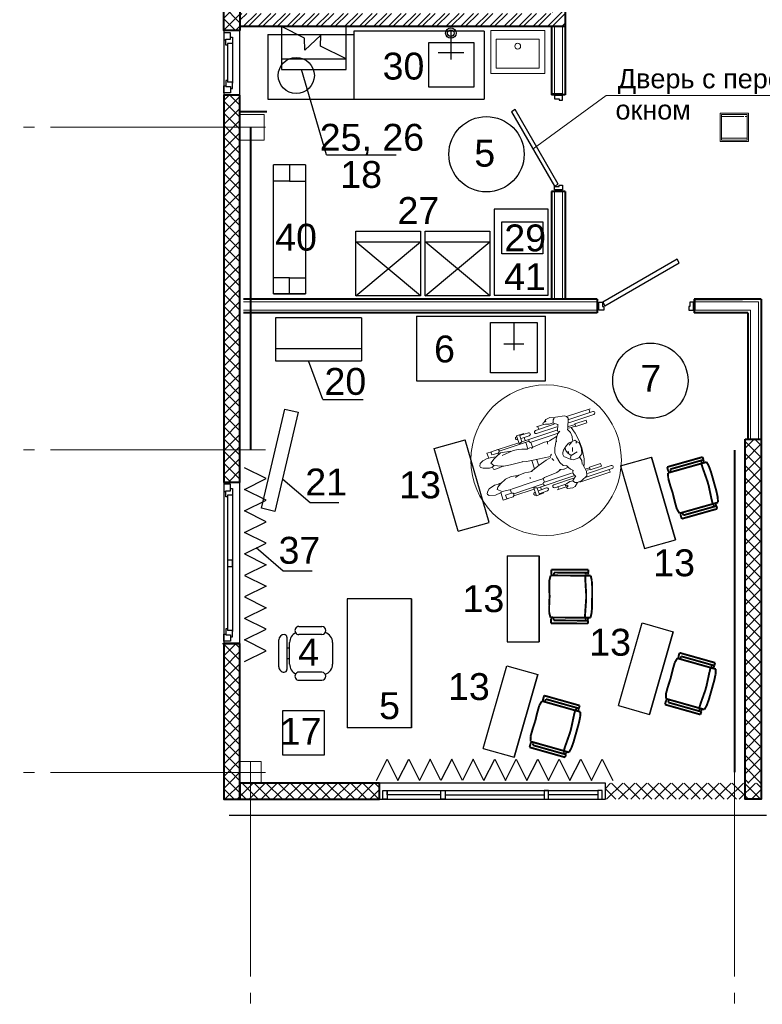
# Model space of a CAD drawing. Header units: millimetres. Extents: x -196128 to 208212, y -130136 to -51046.
# Tile 3 of 17: x -110725 to -103817, y -84119 to -74960. Entities that reach past the tile are written whole.
import ezdxf

# ---------------------------------------------------------------- set-up
doc = ezdxf.new("R2010")
doc.units = ezdxf.units.MM
for name, pattern in [('AUSGEZOGEN', [0]), ('DASHED', [0.75, 0.5, -0.25]), ('GOST2.303 5', [24, 20, -1.5, 1, -1.5])]:
    doc.linetypes.add(name, pattern=pattern)
for name, color, linetype, lineweight in [('00ОС-108-Баз-Оформление', 7, 'Continuous', 25), ('АР-Окна-Витражи', 120, 'Continuous', 13), ('АР-Стены', 7, 'Continuous', 50), ('Ванны моечные', 5, 'Continuous', 30), ('Ме', 7, 'Continuous', 30), ('МЕБЕЛЬ столы', 7, 'Continuous', 30), ('размерв', 7, 'Continuous', 13), ('Столики', 7, 'Continuous', 30), ('Электро', 1, 'Continuous', 30)]:
    doc.layers.add(name, color=color, linetype=linetype, lineweight=lineweight)
for name, color, linetype in [('1 Оси', 7, 'Continuous'), ('_Сантехприборы', 7, 'Continuous'), ('Annotation - Text', 7, 'Continuous'), ('Furniture & Equipment', 7, 'Continuous'), ('двери', 7, 'Continuous'), ('окна', 7, 'Continuous'), ('ТХ выноски размеры', 7, 'Continuous'), ('экспликация', 7, 'Continuous')]:
    doc.layers.add(name, color=color, linetype=linetype)
doc.styles.add('GENERATED_STYLE_1', font='arial.ttf')
doc.styles.get("Standard").update_dxf_attribs({"font": 'arial.ttf'})
doc.styles.add('Главн', font='arial.ttf')
doc.linetypes.add('GOST2.303 3', pattern='A,0.001,[1,GOST 2.303-68.shx,S=1,R=0,X=0,Y=0],-26', length=26.001)

# ---------------------------------------------------------------- blocks, each defined once
blk = doc.blocks.new('д 9')
at = {"layer": 'двери'}
for p, q in [((111183.7, 121059.6), (111183.7, 121159.6)), ((112093.7, 121059.6), (112093.7, 121159.6)), ((112093.7, 121059.6), (112093.7, 121159.6)), ((112093.7, 121059.6), (112093.7, 121159.6))]:
    blk.add_line(p, q, dxfattribs=at)
at = {"layer": 'двери', "ltscale": 100}
blk.add_lwpolyline([(112023.7, 121099), (111330.9, 121499), (111350.9, 121533.6), (112043.7, 121133.6)], close=True, dxfattribs=at)
for points in [[(111198.7, 121059.6), (111198.7, 121133.6), (111231.7, 121133.6), (111231.7, 121091.6), (111243.7, 121091.6), (111243.7, 121059.6), (111198.7, 121059.6)], [(112078.7, 121059.6), (112078.7, 121133.6), (112045.7, 121133.6), (112045.7, 121091.6), (112033.7, 121091.6), (112033.7, 121059.6), (112078.7, 121059.6)]]:
    blk.add_lwpolyline(points, dxfattribs=at)
blk = doc.blocks.new('ОК5_1000х1800_план')
at = {"layer": 'окна', "lineweight": 25, "ltscale": 100}
for p, q in [((0, 385.3), (0, 321.3)), ((20, 385.3), (20, 321.3)), ((80, 385.3), (20, 385.3)), ((60, 385.3), (60, 403.3)), ((60, 403.3), (120, 403.3)), ((80, 339.3), (80, 385.3)), ((120, 403.3), (120, 355.3)), ((480, 403.3), (480, 357.3)), ((540, 403.3), (480, 403.3)), ((520, 385.3), (580, 385.3)), ((520, 339.3), (520, 385.3)), ((540, 385.3), (540, 403.3)), ((580, 385.3), (580, 321.3)), ((600, 321.3), (600, 446.3)), ((600, 385.3), (600, 321.3)), ((20, 321.3), (86, 321.3)), ((136, 339.3), (80, 339.3)), ((86, 321.3), (86, 339.3)), ((136, 357.3), (136, 339.3)), ((464, 357.3), (464, 339.3)), ((464, 339.3), (520, 339.3)), ((514, 321.3), (514, 339.3)), ((580, 321.3), (514, 321.3))]:
    blk.add_line(p, q, dxfattribs=at)
at = {"layer": 'окна', "ltscale": 100}
for p, q in [((120, 403.3), (489.7, 403.3)), ((86, 321.3), (514, 321.3)), ((120, 357.3), (480, 357.3))]:
    blk.add_line(p, q, dxfattribs=at)
blk = doc.blocks.new('ок15')
at = {"layer": 'окна', "lineweight": 25, "ltscale": 100}
for p, q in [((-144222, -48169.4), (-144222, -48229.4)), ((-144204, -48169.4), (-144222, -48169.4)), ((-144204, -48109.4), (-144140, -48109.4)), ((-144204, -48189.4), (-144204, -48129.4)), ((-144204, -48129.4), (-144140, -48129.4)), ((-144140, -48129.4), (-144140, -48195.4)), ((-144222, -48229.4), (-144174, -48229.4)), ((-144158, -48189.4), (-144204, -48189.4)), ((-144176, -48245.4), (-144158, -48245.4)), ((-144158, -48245.4), (-144158, -48189.4)), ((-144140, -48195.4), (-144158, -48195.4)), ((-144222, -48894.3), (-144222, -48834.3)), ((-144222, -48834.3), (-144176, -48834.3)), ((-144176, -48894.3), (-144222, -48894.3)), ((-144222, -49549.4), (-144222, -49489.4)), ((-144222, -49489.4), (-144176, -49489.4)), ((-144158, -49529.4), (-144204, -49529.4)), ((-144204, -49529.4), (-144204, -49589.4)), ((-144176, -49473.4), (-144158, -49473.4)), ((-144158, -49473.4), (-144158, -49529.4)), ((-144140, -49523.4), (-144158, -49523.4)), ((-144140, -49589.4), (-144140, -49523.4)), ((-144129.5, -49609.4), (-144254.5, -49609.4)), ((-144204, -49549.4), (-144222, -49549.4)), ((-144204, -49589.4), (-144140, -49589.4))]:
    blk.add_line(p, q, dxfattribs=at)
at = {"layer": 'окна', "ltscale": 100}
for p, q in [((-144222, -48229.4), (-144222, -49499.1)), ((-144176, -48229.4), (-144176, -49489.4)), ((-144140, -48195.4), (-144140, -49523.4))]:
    blk.add_line(p, q, dxfattribs=at)
blk = doc.blocks.new('ок21')
at = {"ltscale": 100}
blk.add_line((-161077.7, -59169), (-160157.5, -59169), dxfattribs=at)
for points in [[(-161657.6, -59129), (-161617.6, -59129), (-161617.6, -59209), (-161657.6, -59209), (-161657.6, -59129)], [(-161117.7, -59169), (-161617.6, -59169), (-161617.6, -59129), (-159657.6, -59129), (-159657.6, -59169), (-160117.5, -59169)], [(-161117.7, -59129), (-161077.7, -59129), (-161077.7, -59209), (-161117.7, -59209), (-161117.7, -59129)], [(-160117.5, -59129), (-160157.5, -59129), (-160157.5, -59209), (-160117.5, -59209), (-160117.5, -59129)], [(-159617.6, -59129), (-159657.6, -59129), (-159657.6, -59209), (-159617.6, -59209), (-159617.6, -59129)]]:
    blk.add_lwpolyline(points, dxfattribs=at)
blk = doc.blocks.new('A$C2FF35B7C')
at = {"layer": 'Furniture & Equipment', "color": 7, "linetype": 'Continuous', "const_width": 0.18}
for points in [[(0.09, 3.886), (0.499, 3.888)], [(0.109, 0.452), (0.09, 3.886)], [(0.5, 3.652), (0.364, 3.652)], [(0.364, 3.652), (0.381, 0.453)], [(0.499, 3.888), (0.579, 3.87)], [(0.58, 3.676), (0.5, 3.652)], [(0.579, 3.87), (0.629, 3.81)], [(0.63, 3.736), (0.58, 3.676)], [(0.629, 3.81), (0.63, 3.736)], [(0.635, 3.952), (1.106, 4.077)], [(0.655, 0.226), (0.635, 3.952)], [(1.106, 4.077), (1.744, 4.083)], [(1.744, 4.083), (2.589, 4.054)], [(2.589, 4.054), (3.434, 4.092)], [(3.434, 4.092), (4.071, 4.093)], [(4.071, 4.093), (4.544, 3.973)], [(4.544, 3.973), (4.564, 0.247)], [(4.552, 3.832), (4.601, 3.892)], [(4.552, 3.757), (4.552, 3.832)], [(4.602, 3.698), (4.552, 3.757)], [(4.601, 3.892), (4.681, 3.911)], [(4.682, 3.675), (4.602, 3.698)], [(4.681, 3.911), (5.09, 3.913)], [(4.818, 3.676), (4.682, 3.675)], [(4.836, 0.477), (4.818, 3.676)], [(5.09, 3.913), (5.109, 0.479)], [(0.381, 0.453), (0.109, 0.452)], [(0.518, 0.454), (0.466, 0.463), (0.421, 0.488), (0.391, 0.527), (0.381, 0.573), (0.391, 0.619), (0.42, 0.658), (0.464, 0.684), (0.516, 0.694)], [(0.516, 0.694), (0.569, 0.685), (0.613, 0.659), (0.643, 0.62), (0.653, 0.574), (0.643, 0.528), (0.614, 0.489), (0.57, 0.463), (0.518, 0.454)], [(0.655, 0.687), (0.653, 0.676)], [(0.659, 0.698), (0.655, 0.687)], [(1.113, 0.127), (0.655, 0.226)], [(0.666, 0.707), (0.659, 0.698)], [(0.674, 0.716), (0.666, 0.707)], [(0.684, 0.723), (0.674, 0.716)], [(0.695, 0.729), (0.684, 0.723)], [(0.706, 0.733), (0.695, 0.729)], [(0.719, 0.735), (0.706, 0.733)], [(0.725, 0.735), (0.719, 0.735)], [(1.071, 0.729), (0.725, 0.735)], [(2.394, 0.648), (1.071, 0.729)], [(1.683, 0.09), (1.113, 0.127)], [(2.611, 0.095), (1.683, 0.09)], [(2.821, 0.65), (2.394, 0.648)], [(3.538, 0.1), (2.611, 0.095)], [(4.144, 0.745), (2.821, 0.65)], [(4.108, 0.144), (3.538, 0.1)], [(4.564, 0.247), (4.108, 0.144)], [(4.489, 0.755), (4.144, 0.745)], [(4.495, 0.755), (4.489, 0.755)], [(4.508, 0.753), (4.495, 0.755)], [(4.52, 0.75), (4.508, 0.753)], [(4.531, 0.744), (4.52, 0.75)], [(4.541, 0.737), (4.531, 0.744)], [(4.549, 0.728), (4.541, 0.737)], [(4.555, 0.719), (4.549, 0.728)], [(4.7, 0.477), (4.647, 0.485), (4.603, 0.511), (4.573, 0.55), (4.563, 0.596), (4.573, 0.642), (4.602, 0.681), (4.646, 0.707), (4.698, 0.716)], [(4.698, 0.716), (4.75, 0.708), (4.795, 0.682), (4.825, 0.643), (4.835, 0.597), (4.825, 0.551), (4.796, 0.512), (4.752, 0.486), (4.7, 0.477)], [(5.109, 0.479), (4.836, 0.477)]]:
    blk.add_lwpolyline(points, dxfattribs=at)
blk = doc.blocks.new('A$C2F240B28')
at = {"color": 5, "linetype": 'ByBlock', "lineweight": 5, "ltscale": 100}
for p, q in [((-1935.3, -269.3), (-1680.2, -269.3)), ((-1610.5, -243.1), (-1913.3, -243.1)), ((-1904.8, -252.6), (-1904.8, -268.4)), ((-1633.2, -252.6), (-1689, -279.4)), ((-1589.2, -247.8), (-1633.2, -252.6)), ((-1555.5, -220.1), (-1589.2, -247.8)), ((-1589.2, -247.8), (-1568.4, -254.6)), ((-1568.4, -254.6), (-1556.3, -268.9)), ((-1556.3, -268.9), (-1554, -280.8)), ((-1530.7, -213.7), (-1555.5, -220.1)), ((-1481.9, -224.7), (-1530.7, -213.7)), ((-1522.3, -280.6), (-1488.3, -268.9)), ((-1495.1, -248.1), (-1476.8, -235.4)), ((-1488.5, -254), (-1495.1, -248.1)), ((-1489.3, -269.3), (-1371.9, -269.3)), ((-1475.7, -253.7), (-1488.5, -254)), ((-1476.8, -235.4), (-1481.9, -224.7)), ((-1471.9, -269), (-1475.7, -253.7)), ((-1388.4, -243.1), (-1474.8, -243.1)), ((-1403.6, -270), (-1403.6, -251.4)), ((-1217.5, -259.9), (-1300.1, -263.8)), ((-1187.5, -251.4), (-1259.1, -255.3)), ((-1217.5, -317.8), (-1217.5, -253)), ((-1187.5, -335.9), (-1187.5, -251.4)), ((-1183.6, -258.3), (-1187.5, -258.5)), ((-1703, -298.4), (-1935.3, -298.4)), ((-1849.1, -300.6), (-1849.1, -298.4)), ((-1738, -321.4), (-1847.1, -321.4)), ((-1847.1, -321.4), (-1847.1, -349.5)), ((-1847.1, -349.5), (-1738, -349.5)), ((-1738, -349.5), (-1738, -321.4)), ((-1737.9, -343.7), (-1704.4, -343.7)), ((-1737.3, -327.4), (-1708.7, -327.4)), ((-1689, -279.4), (-1701.7, -320.3)), ((-1701.7, -320.3), (-1687.8, -392.4)), ((-1591.7, -311.5), (-1554, -280.8)), ((-1564.1, -385.8), (-1589.1, -364.3)), ((-1581.5, -326), (-1587.7, -315.3)), ((-1584.1, -369.1), (-1573.7, -345.4)), ((-1573.7, -345.4), (-1581.5, -326)), ((-1217.5, -317.8), (-1574.6, -317.8)), ((-1371.9, -298.4), (-1564.6, -298.4)), ((-1563.2, -347.8), (-1287.3, -347.8)), ((-1554.7, -275.9), (-1522.3, -280.6)), ((-1298.8, -292.1), (-1217.6, -288.4)), ((-1296.9, -382.3), (-1296.5, -347.7)), ((-1282.7, -326.6), (-1287.3, -317.8)), ((-1287.3, -347.8), (-1282.7, -339)), ((-1282.7, -339), (-1282.7, -326.6)), ((-1282.2, -335.7), (-992.1, -335.7)), ((-1249.1, -317.8), (-1249.1, -289.8)), ((-1249.1, -318.9), (-1249.1, -289.8)), ((-1217.2, -318), (-1188, -327.8)), ((-1187.5, -287), (-1182.3, -286.7)), ((-987.2, -317.6), (-1187.5, -317.6)), ((-988.6, -318.6), (-992.2, -335.2)), ((-992.2, -335.2), (-989.2, -343.3)), ((-989.2, -343.3), (-974.7, -346.8)), ((-977.7, -311.2), (-988.6, -318.6)), ((-916.8, -312), (-977.7, -311.2)), ((-916.1, -348.7), (-974.7, -346.8)), ((-974.7, -348), (-973.9, -377.5)), ((-881.1, -309.3), (-929.1, -310)), ((-916.1, -348.7), (-916.3, -315.9)), ((-880.9, -310.3), (-882.9, -385.3)), ((-1728.6, -542.7), (-1717.3, -438.2)), ((-1717.3, -438.2), (-1696.5, -378.9)), ((-1683.7, -395.8), (-1690.5, -430.2)), ((-1690.5, -430.2), (-1679.8, -468.2)), ((-1551.4, -406.5), (-1564.1, -385.8)), ((-1542.4, -430.8), (-1551.4, -406.5)), ((-1545.4, -409.9), (-1508.7, -406.6)), ((-1512.8, -441), (-1540.1, -426.9)), ((-1490, -476.2), (-1512.8, -441)), ((-1506.2, -407.9), (-1466.8, -415.5)), ((-1479.5, -411.2), (-1435.4, -396.6)), ((-1435.4, -396.6), (-1310.6, -388.9)), ((-1310.6, -388.9), (-1293.6, -383.6)), ((-1293.6, -383.6), (-1190.3, -384.8)), ((-1190.3, -384.8), (-1006.6, -383.1)), ((-1186.1, -420.4), (-1180.9, -432.5)), ((-1006.6, -383.1), (-968.9, -381.2)), ((-968.9, -381.2), (-896.9, -389.3)), ((-870.6, -442.7), (-904.4, -464.1)), ((-896.9, -389.3), (-857.7, -422.9)), ((-889, -387.9), (-876.8, -382.7)), ((-876.8, -382.7), (-827.9, -378.1)), ((-857.7, -422.9), (-870.6, -442.7)), ((-791, -450.8), (-846.9, -467.8)), ((-827.9, -378.1), (-771.2, -394)), ((-771.7, -435.6), (-791, -450.8)), ((-758.3, -418), (-771.7, -435.6)), ((-771.2, -394), (-758.7, -407)), ((-758.7, -407), (-758.3, -418)), ((-1724.5, -617.2), (-1728.6, -542.7)), ((-1722.5, -533.9), (-1723.2, -562.2)), ((-1710.2, -489.5), (-1722.5, -533.9)), ((-1672.6, -463.1), (-1710.2, -489.5)), ((-1611.2, -505.3), (-1675.1, -519.8)), ((-1620.2, -459.5), (-1672.6, -463.1)), ((-1647.9, -570.3), (-1638.8, -549.1)), ((-1638.8, -549.1), (-1634.9, -535.4)), ((-1591.2, -476.3), (-1620.2, -459.5)), ((-1610.4, -505.8), (-1599.7, -487.5)), ((-1586.6, -538.2), (-1610.4, -505.8)), ((-1599.7, -487.5), (-1601, -474.2)), ((-1597.1, -552.1), (-1596.9, -525.2)), ((-1543.1, -518.2), (-1591.2, -476.3)), ((-1578.6, -564.9), (-1586.6, -538.2)), ((-1548, -556.9), (-1541.1, -538.6)), ((-1541.1, -538.6), (-1543.1, -518.2)), ((-1477.5, -535.7), (-1490, -476.2)), ((-1476.5, -576.3), (-1477.5, -535.7)), ((-1443.7, -510.5), (-1433.4, -534.8)), ((-1377, -537.3), (-1425.7, -548.2)), ((-1300.5, -514.6), (-1377, -537.3)), ((-1212, -481.7), (-1300.5, -514.6)), ((-1296.8, -568.5), (-1296.6, -518.4)), ((-1249.1, -578.3), (-1249.1, -495.5)), ((-1152.7, -486.8), (-1219.5, -480.1)), ((-1092.5, -486.7), (-1152.7, -486.8)), ((-1056.8, -475.9), (-1092.5, -486.7)), ((-1019.3, -496.8), (-1081.7, -485.3)), ((-962.6, -488.9), (-1019.3, -496.8)), ((-904.4, -464.1), (-962.6, -488.9)), ((-882.5, -468.4), (-918.9, -470.3)), ((-846.9, -467.8), (-901.5, -465.1)), ((-1711.6, -690.4), (-1724.5, -617.2)), ((-1723.2, -562.2), (-1718.9, -576.2)), ((-1718.9, -576.2), (-1718.7, -595)), ((-1718.7, -595), (-1701.1, -611.8)), ((-1702.6, -608), (-1688.1, -601.7)), ((-1701.1, -611.8), (-1687.5, -628.6)), ((-1687.5, -628.6), (-1661.6, -627)), ((-1676.8, -669), (-1667.8, -632)), ((-1661.6, -627), (-1625, -622.3)), ((-1624.7, -602.8), (-1657.1, -625.1)), ((-1625, -622.3), (-1586.3, -599.4)), ((-1586.3, -599.4), (-1580.6, -587)), ((-1582.1, -593.1), (-1559.9, -575.7)), ((-1580.6, -587), (-1578.6, -564.9)), ((-1559.9, -575.7), (-1548, -556.9)), ((-1523.3, -678.8), (-1490.3, -620.7)), ((-1490.3, -620.7), (-1476.5, -576.3)), ((-1427.9, -561.9), (-1441.5, -575.3)), ((-1426.3, -555.8), (-1247.3, -578.5)), ((-1247.3, -578.5), (-1198.2, -583.4)), ((-1198.2, -583.4), (-1164.7, -593.4)), ((-1164.7, -593.4), (-1162.8, -596.8)), ((-1164.7, -593.4), (-1047.3, -601)), ((-1047.3, -601), (-987, -607)), ((-987, -607), (-962.2, -616.3)), ((-924.6, -608.1), (-971, -611.6)), ((-962.2, -616.3), (-900.1, -642.7)), ((-892.9, -608.5), (-924.6, -608.1)), ((-899.3, -640.5), (-881, -632.7)), ((-885.3, -612.1), (-892.9, -608.5)), ((-884, -633.9), (-885.3, -612.1)), ((-881, -632.7), (-853, -633.4)), ((-853, -633.4), (-798.9, -650.8)), ((-1693.6, -752), (-1711.6, -690.4)), ((-1672.3, -709.7), (-1676.8, -669)), ((-1655.4, -746.9), (-1672.3, -709.7)), ((-1558.7, -737.4), (-1541, -713.5)), ((-1541, -713.5), (-1526.9, -688.7)), ((-1492.2, -705.1), (-1537.2, -714.9)), ((-1526.9, -688.7), (-1521, -669)), ((-1464, -698.5), (-1492.2, -705.1)), ((-1415, -699.9), (-1459.2, -696)), ((-1443.4, -696.7), (-1437.5, -682.2)), ((-1437.5, -682.2), (-1440.1, -673.5)), ((-1296.6, -690.9), (-1415, -699.9)), ((-1283.1, -682.2), (-1296.6, -690.9)), ((-1270.6, -695.3), (-1296.6, -689.9)), ((-1294.8, -739.4), (-1295.5, -694.5)), ((-1241.3, -691.1), (-1270.6, -695.3)), ((-1249.1, -754), (-1249.1, -692.2)), ((-1195.4, -707.2), (-1246.2, -688.8)), ((-1161, -713.8), (-1195.4, -707.2)), ((-1115.7, -720.1), (-1161, -713.8)), ((-1004.3, -707.9), (-1115.7, -720.1)), ((-996.3, -737.1), (-1091.2, -719.6)), ((-988, -732), (-996.3, -737.1)), ((-956.4, -720.1), (-988, -732)), ((-972, -727.8), (-970.7, -740)), ((-921.2, -701.1), (-956.4, -720.1)), ((-907.4, -721.4), (-941.8, -716.3)), ((-879.1, -673.2), (-921.2, -701.1)), ((-861.8, -725.3), (-907.4, -721.4)), ((-900.1, -642.7), (-879.1, -673.2)), ((-875.4, -774.6), (-878.5, -723.9)), ((-815.4, -719.4), (-861.8, -725.3)), ((-786.4, -703), (-815.4, -719.4)), ((-798.9, -650.8), (-777.4, -666)), ((-773.6, -680.7), (-786.4, -703)), ((-777.4, -666), (-773.6, -680.7)), ((-1932.3, -801.2), (-1687.3, -801.2)), ((-1847.1, -746), (-1847.1, -774.1)), ((-1738, -746), (-1847.1, -746)), ((-1847.1, -774.1), (-1738, -774.1)), ((-1738, -774.1), (-1738, -746)), ((-1737.9, -768.3), (-1674.5, -768.3)), ((-1737.3, -752), (-1670.2, -752)), ((-1693.3, -842.8), (-1663.6, -755.5)), ((-1663.6, -755.5), (-1655.4, -746.9)), ((-1547.7, -842), (-1586.2, -816)), ((-1584.6, -814.8), (-1565.4, -765.5)), ((-1581.8, -752.6), (-1558.7, -737.4)), ((-1568.9, -801.2), (-1368.9, -801.2)), ((-1565.4, -765.5), (-1565.5, -743.1)), ((-1217.5, -772), (-1560.4, -772)), ((-1553.2, -741.9), (-1287.3, -741.9)), ((-1300.6, -802.8), (-1219.3, -802.8)), ((-1287.3, -741.9), (-1282.7, -750.7)), ((-1282.7, -763.2), (-1287.3, -772)), ((-1282.7, -750.7), (-1282.7, -763.2)), ((-1282.2, -754), (-988.3, -754)), ((-1249.1, -802.8), (-1249.1, -772)), ((-1217.5, -771.9), (-1217.5, -838.1)), ((-1217.2, -771.7), (-1188, -762)), ((-1187.5, -753.8), (-1187.5, -838.3)), ((-986, -772.1), (-1187.5, -772.1)), ((-1186.5, -802.8), (-1184, -802.8)), ((-987.7, -747.7), (-989.8, -760)), ((-989.8, -760), (-983, -773.8)), ((-974.2, -741.5), (-987.7, -747.7)), ((-983, -773.8), (-919.8, -771.7)), ((-914, -742.5), (-974.2, -741.5)), ((-921.4, -772.4), (-875.4, -774.6)), ((-914, -742.5), (-913.5, -772.5)), ((-1698.7, -830.4), (-1932.3, -830.4)), ((-1695.9, -861.1), (-1916.1, -861.1)), ((-1905, -855.9), (-1905, -831.8)), ((-1684.5, -863.6), (-1693.3, -842.8)), ((-1668.1, -875.5), (-1684.5, -863.6)), ((-1585.9, -889.4), (-1668.1, -875.5)), ((-1571.3, -886.6), (-1585.9, -889.4)), ((-1535.2, -904.4), (-1571.3, -886.6)), ((-1570.6, -885.3), (-1558.8, -873.8)), ((-1558.8, -873.8), (-1547.7, -842)), ((-1368.9, -830.4), (-1554.7, -830.4)), ((-1548.7, -847.3), (-1509.3, -846.7)), ((-1493.7, -898.5), (-1535.2, -904.4)), ((-1509.3, -846.7), (-1477.9, -858.2)), ((-1472.9, -879.7), (-1493.7, -898.5)), ((-1488.9, -878.1), (-1489.1, -888.7)), ((-1460.7, -875.4), (-1488.9, -878.1)), ((-1477.9, -858.2), (-1459.2, -859.6)), ((-1460.7, -875.4), (-1455.1, -871.4)), ((-1459.2, -859.6), (-1455.1, -871.4)), ((-1391.2, -861.1), (-1449.1, -861.1)), ((-1402.8, -855.9), (-1402.8, -831.8)), ((-1217.5, -831.2), (-1300.6, -831.2)), ((-1187.5, -838.3), (-1259.2, -837.8)), ((-1184, -831.2), (-1187.8, -831.2))]:
    blk.add_line(p, q, dxfattribs=at)
blk.add_circle((-1377, -537.3), 700, dxfattribs=at)
for centre, radius, start, end in [((-1935.3, -283.9), 14.6, 90, 270), ((-1371.9, -283.9), 14.6, 270, 90), ((-1299.4, -277.9), 14.2, 92.66289, 272.66289), ((-1183, -272.5), 14.2, 272.66289, 92.66289), ((-1932.3, -815.8), 14.6, 90, 270), ((-1368.9, -815.8), 14.6, 270, 90), ((-1300.6, -817), 14.2, 90, 270), ((-1184, -817), 14.2, 270, 90)]:
    blk.add_arc(centre, radius, start, end, dxfattribs=at)

msp = doc.modelspace()

# ---------------------------------------------------------------- hatches: boundary and pattern name
at = {"layer": 'размерв', "lineweight": 5, "ltscale": 100}
h = msp.add_hatch(dxfattribs=at)
h.set_pattern_fill('ANSI32', color=256, scale=10, style=0)
h.set_pattern_definition([(45, (-81441.18, 0), (-67.35192, 67.35192), []), (45, (-81396.28, 0), (-67.35192, 67.35192), [])])
h.paths.add_polyline_path([(-105771.7, -71451.5), (-105771.7, -71601.5), (-105651.7, -71601.5), (-105651.7, -71331.5), (-106051.9, -71331.5), (-106051.9, -70421), (-106151.9, -70421), (-106171.9, -70421), (-106171.9, -71331.5), (-108676.7, -71331.5), (-108676.7, -71451.5)])
h.paths.add_polyline_path([(-105771.7, -74901.4), (-108676.9, -74901.4), (-108676.9, -75021.2), (-105651.7, -75021.2), (-105651.7, -74576.1), (-105771.7, -74576.1)])
h = msp.add_hatch(dxfattribs=at)
h.set_pattern_fill('ANSI37', scale=25, style=0)
h.set_pattern_definition([(45, (0, -9000), (-56.1266, 56.1266), []), (135, (0, -9000), (-56.1266, -56.1266), [])])
h.paths.add_polyline_path([(-108677, -75061.5), (-108827, -75061.5), (-108827, -73861.4), (-108677, -73861.4)])
h = msp.add_hatch(dxfattribs=at)
h.set_pattern_fill('ANSI37', scale=25, style=0)
h.paths.add_polyline_path([(-108677, -75661.5), (-108827, -75661.5), (-108827, -79261.5), (-108677, -79261.5)])
h = msp.add_hatch(dxfattribs=at)
h.set_pattern_fill('ANSI37', scale=25, style=0)
h.paths.add_polyline_path([(-103976.8, -78861.5), (-103826.9, -78861.5), (-103826.9, -82061.5), (-103976.9, -82061.5)])
h = msp.add_hatch(dxfattribs=at)
h.set_pattern_fill('ANSI37', scale=25, style=0)
h.paths.add_polyline_path([(-108677.1, -80761.5), (-108827, -80761.5), (-108827, -82061.5), (-108677, -82061.5)])
h = msp.add_hatch(dxfattribs=at)
h.set_pattern_fill('ANSI37', scale=25, style=0)
h.paths.add_polyline_path([(-107376.9, -82061.5), (-108827, -82061.5), (-108827, -82211.5), (-107376.9, -82211.5)])
h = msp.add_hatch(dxfattribs=at)
h.set_pattern_fill('ANSI37', scale=25, style=0)
h.set_pattern_definition([(45, (3549.986, 0), (-56.1266, 56.1266), []), (135, (3549.986, 0), (-56.1266, -56.1266), [])])
h.paths.add_polyline_path([(-103826.9, -82061.5), (-105277, -82061.5), (-105277, -82211.5), (-103826.9, -82211.5)])

# ---------------------------------------------------------------- linework, layer by layer
for p, q in [((-107869.9, -76216.6), (-108104.6, -75423.5)), ((-107869.9, -76216.6), (-107222.8, -76216.6)), ((-108024.4, -79453.5), (-108276.9, -79236.7)), ((-107755.4, -79453.5), (-108024.4, -79453.5)), ((-108273.1, -80088.6), (-108525.5, -79871.8)), ((-108004, -80088.6), (-108273.1, -80088.6))]:
    msp.add_line(p, q)
at = {"linetype": 'DASHED', "lineweight": 40, "ltscale": 10}
for p, q in [((-108577, -75965), (-108577, -78958)), ((-104076.9, -78965), (-104076.9, -81958))]:
    msp.add_line(p, q, dxfattribs=at)
at = {"color": 5, "lineweight": 30}
for p, q in [((-106128.5, -77776.2), (-106128.5, -78035.1)), ((-106128.5, -77979.6), (-106220.7, -77979.6)), ((-106036.4, -77979.6), (-106128.5, -77979.6))]:
    msp.add_line(p, q, dxfattribs=at)
at = {"linetype": 'GOST2.303 3', "ltscale": 100}
for q in [(-108038.1, -78132.7), (-107530.3, -78493.1)]:
    msp.add_line((-107905.2, -78493.1), q, dxfattribs=at)
at = {"linetype": 'AUSGEZOGEN'}
for p, q in [((-108127.3, -80604.4), (-107914.8, -80604.3)), ((-107914.8, -80679.3), (-108127.3, -80679.4)), ((-108314.8, -80979.4), (-108314.8, -80729.4)), ((-108239.8, -80704.4), (-108239.8, -81004.4)), ((-108214.8, -80954.4), (-108214.8, -80754.4)), ((-107814.8, -80754.3), (-107814.8, -80954.3)), ((-108239.8, -80804.4), (-108214.8, -80804.4)), ((-108214.8, -80904.4), (-108239.8, -80904.4)), ((-107914.8, -81029.3), (-108127.3, -81029.4)), ((-108127.3, -81104.4), (-107914.8, -81104.3))]:
    msp.add_line(p, q, dxfattribs=at)
at = {"ltscale": 100}
for p, q in [((-106286, -81308.6), (-106286, -81308.6)), ((-106318.2, -81333.6), (-106318.2, -81333.6)), ((-103776.9, -82361.5), (-108776.9, -82361.5))]:
    msp.add_line(p, q, dxfattribs=at)
at = {"color": 5, "lineweight": 30}
msp.add_lwpolyline([(-106345.9, -77776.2), (-105911.1, -77776.2), (-105911.1, -78244.6), (-106345.9, -78244.6)], close=True, dxfattribs=at)
msp.add_lwpolyline([(-105276.9, -82061.5), (-107376.9, -82061.5), (-107376.9, -82211.5), (-105276.9, -82211.5)], close=True)
at = {"ltscale": 100}
for centre in [(-106383, -76212), (-104858.2, -78318.1)]:
    msp.add_circle(centre, 350, dxfattribs=at)
at = {"linetype": 'AUSGEZOGEN'}
for centre, radius, start, end in [((-108264.8, -80729.4), 50, 90.00296, 180.00296), ((-108264.8, -80704.4), 25, 0.00296, 90.00296), ((-108264.8, -80704.4), 25, 0.00296, 90.00296), ((-108114.8, -80754.4), 100, 115.18712, 180.00298), ((-108127.3, -80641.9), 37.5, 90.00296, 270.00299), ((-107914.8, -80641.8), 37.5, 270.00296, 90.00293), ((-107914.8, -80754.3), 100, 0.00296, 70.85571), ((-108114.8, -80954.4), 100, 180.00296, 244.81881), ((-107914.8, -80954.3), 100, 289.1501, 0.00286), ((-108264.8, -80979.4), 50, 180.00296, 270.00299), ((-108264.8, -81004.4), 25, 270.00296, 0.00296), ((-108264.8, -81004.4), 25, 270.00296, 0.00296), ((-108127.3, -81066.9), 37.5, 90.00296, 270.00299), ((-107914.8, -81066.8), 37.5, 270.00296, 90.00293)]:
    msp.add_arc(centre, radius, start, end, dxfattribs=at)
at = {"layer": '1 Оси', "color": 1, "linetype": 'GOST2.303 5', "lineweight": 5, "ltscale": 100}
msp.add_line((-108577, -81860.8), (-108577, -86823.2), dxfattribs=at)
for points in [[(-108438.8, -75961.5), (-112962.2, -75961.5)], [(-108438.8, -78961.5), (-112962.2, -78961.5)], [(-104076.9, -81860.8), (-104076.9, -86777.8)], [(-108438.8, -81961.5), (-112963.7, -81961.5)]]:
    msp.add_lwpolyline(points, dxfattribs=at)
at = {"layer": '_Сантехприборы', "color": 1, "linetype": 'Continuous', "lineweight": 15}
for p, q in [((-106341.4, -75460.3), (-106341.4, -75060.3)), ((-106341.4, -75060.3), (-105841.4, -75060.3)), ((-105841.4, -75060.3), (-105841.4, -75460.3)), ((-105841.4, -75460.3), (-105841.4, -75060.3)), ((-106291.4, -75410.3), (-106291.4, -75140.3)), ((-106291.4, -75140.3), (-105891.4, -75140.3)), ((-105891.4, -75410.3), (-105891.4, -75140.3)), ((-105841.4, -75460.3), (-106341.4, -75460.3)), ((-105891.4, -75410.3), (-106291.4, -75410.3))]:
    msp.add_line(p, q, dxfattribs=at)
msp.add_circle((-106092.4, -75207.4), 27.1, dxfattribs=at)
at = {"layer": 'АР-Стены', "linetype": 'ByBlock', "lineweight": 40, "ltscale": 100}
for p, q in [((-105651.7, -74576.1), (-105651.7, -75659.3)), ((-108676.9, -75021.2), (-105651.6, -75021.2)), ((-105776.7, -75021.2), (-105776.7, -75659.3)), ((-105651.4, -75659.3), (-105776.7, -75659.3)), ((-108426.9, -75816.5), (-108676.9, -75816.5)), ((-105651.7, -76559.3), (-105776.7, -76559.3)), ((-105776.7, -76559.3), (-105776.7, -77561.1)), ((-105651.7, -76559.3), (-105651.7, -77561.1)), ((-105651.7, -77561.1), (-108643, -77561.1)), ((-105351.9, -77561.1), (-105651.7, -77561.1)), ((-105351.9, -77561.1), (-105351.9, -77686.1)), ((-104451.9, -77561.1), (-104451.9, -77686.1)), ((-104001.1, -77561.1), (-104451.9, -77561.1)), ((-104451.9, -77561.1), (-104001.4, -77561.1)), ((-103826.9, -77561.1), (-104451.9, -77561.1)), ((-103826.9, -77561.1), (-103826.9, -78861.5)), ((-105351.9, -77686.1), (-108643, -77686.1)), ((-103951.6, -77686.1), (-104451.9, -77686.1)), ((-103951.6, -77686.1), (-103951.6, -78861.5)), ((-103976.9, -78861.5), (-103826.9, -78861.5)), ((-103976.9, -82061.5), (-103976.9, -79061.5)), ((-108827, -80761.5), (-108677.1, -80761.5))]:
    msp.add_line(p, q, dxfattribs=at)
at = {"layer": 'АР-Стены', "linetype": 'ByBlock', "lineweight": 20, "ltscale": 100}
for p, q in [((-105750.9, -75021.8), (-105750.9, -75659.3)), ((-105675.9, -75021.8), (-105675.9, -75659.3)), ((-105751, -76559.3), (-105751, -77561.1)), ((-105676, -76559.3), (-105676, -77561.1)), ((-105351.9, -77586.1), (-108643, -77586.1)), ((-103851.6, -77586.1), (-104451.9, -77586.1)), ((-103851.6, -77586.1), (-103851.6, -78861.5)), ((-105351.9, -77661.1), (-108643, -77661.1)), ((-103926.6, -77661.1), (-104451.9, -77661.1)), ((-103926.6, -77661.1), (-103926.6, -78861.5))]:
    msp.add_line(p, q, dxfattribs=at)
at = {"layer": 'Ванны моечные', "linetype": 'Continuous'}
msp.add_line((-106712.5, -75330.2), (-106712.5, -75068.5), dxfattribs=at)
at = {"layer": 'Ванны моечные', "ltscale": 100}
for p, q in [((-106832.5, -75266.5), (-106712.5, -75266.5)), ((-106712.5, -75266.5), (-106592.5, -75266.5))]:
    msp.add_line(p, q, dxfattribs=at)
msp.add_lwpolyline([(-106920.4, -75171.6), (-106499.3, -75171.6), (-106499.3, -75589.2), (-106920.4, -75589.2)], close=True, dxfattribs=at)
at = {"layer": 'Ванны моечные', "linetype": 'Continuous'}
for centre, radius in [((-106714.3, -75084.9), 48.7), ((-106714.7, -75085.7), 30.8)]:
    msp.add_circle(centre, radius, dxfattribs=at)
at = {"layer": 'Ме'}
for p, q in [((-106406, -75068.5), (-107616, -75068.5)), ((-108416, -75098.5), (-108416, -75698.5)), ((-108416, -75098.5), (-107616, -75098.5)), ((-108416, -75698.5), (-106406, -75698.5)), ((-107546.4, -77732.8), (-108346.4, -77732.8)), ((-108346.4, -78019.5), (-107546.4, -78019.5)), ((-108346.4, -78132.8), (-107546.4, -78132.8)), ((-106868.5, -78949.9), (-106580.2, -78866.9)), ((-106359.1, -79635.7), (-106580.2, -78866.9)), ((-106647.4, -79718.7), (-106868.5, -78949.9)), ((-105135, -79111.4), (-104846.7, -79028.5)), ((-104846.7, -79028.5), (-104625.5, -79797.3)), ((-104625.5, -79797.3), (-104846.7, -79028.5)), ((-105135, -79111.4), (-104913.8, -79880.2)), ((-106647.4, -79718.7), (-106359.1, -79635.7)), ((-104913.8, -79880.2), (-104625.5, -79797.3)), ((-106191.9, -79945.7), (-106191.9, -80745.7)), ((-106191.9, -79945.7), (-105891.9, -79945.7)), ((-105891.9, -79945.7), (-105891.9, -80745.7)), ((-105891.9, -80745.7), (-105891.9, -79945.7)), ((-105154.9, -81340.4), (-104933.7, -80571.6)), ((-104933.7, -80571.6), (-104645.4, -80654.5)), ((-104866.6, -81423.3), (-104645.4, -80654.5)), ((-104645.4, -80654.5), (-104866.6, -81423.3)), ((-106191.9, -80745.7), (-105891.9, -80745.7)), ((-106414.6, -81738.2), (-106193.5, -80969.3)), ((-106193.5, -80969.3), (-105905.1, -81052.3)), ((-106126.3, -81821.1), (-105905.1, -81052.3)), ((-105905.1, -81052.3), (-106126.3, -81821.1)), ((-105154.9, -81340.4), (-104866.6, -81423.3)), ((-106414.6, -81738.2), (-106126.3, -81821.1))]:
    msp.add_line(p, q, dxfattribs=at)
at = {"layer": 'Ме', "linetype": 'GOST2.303 3', "ltscale": 100}
for p, q in [((-107616, -75068.5), (-107616, -75698.5)), ((-108346.4, -77732.8), (-108346.4, -78132.8)), ((-107546.4, -77732.8), (-107546.4, -78132.8))]:
    msp.add_line(p, q, dxfattribs=at)
at = {"layer": 'Ме', "ltscale": 100}
for p, q in [((-106406, -75068.5), (-106406, -75698.5)), ((-105810.6, -76721.9), (-106310.6, -76721.9)), ((-106310.6, -76721.9), (-106310.6, -77521.9)), ((-105810.6, -77521.9), (-105810.6, -76721.9)), ((-106310.6, -77521.9), (-105810.6, -77521.9))]:
    msp.add_line(p, q, dxfattribs=at)
at = {"layer": 'Ме', "lineweight": 0, "ltscale": 100}
for p, q in [((-105269.9, -75666.6), (-105950, -76162.9)), ((-102747.9, -75666.6), (-105269.9, -75666.6))]:
    msp.add_line(p, q, dxfattribs=at)
at = {"layer": 'Ме', "ltscale": 0.0004}
for p, q in [((-108365.2, -77511.4), (-108365.2, -76311.4)), ((-108065.2, -76311.4), (-108365.2, -76311.4)), ((-108215.2, -76311.4), (-108215.2, -76461.4)), ((-108215.2, -76311.4), (-108215.2, -76461.4)), ((-108065.2, -76311.4), (-108065.2, -77511.4)), ((-108215.2, -76461.4), (-108365.2, -76461.4)), ((-108215.2, -76461.4), (-108065.2, -76461.4)), ((-108215.2, -77361.4), (-108365.2, -77361.4)), ((-108215.2, -77511.4), (-108215.2, -77361.4)), ((-108215.2, -77361.4), (-108065.2, -77361.4)), ((-108215.2, -77511.4), (-108215.2, -77361.4)), ((-108365.2, -77511.4), (-108365.2, -77391.4)), ((-108365.2, -77511.4), (-108065.2, -77511.4)), ((-108065.2, -77511.4), (-108365.2, -77511.4)), ((-108065.2, -77511.4), (-108215.2, -77511.4))]:
    msp.add_line(p, q, dxfattribs=at)
at = {"layer": 'Ме', "color": 7, "ltscale": 0.0004}
for p, q in [((-107034.7, -77718.3), (-107034.7, -78318.3)), ((-107034.7, -77718.3), (-105834.7, -77718.3)), ((-105834.7, -78258.3), (-105834.7, -77718.3)), ((-105834.7, -78318.3), (-105834.7, -78258.3)), ((-107034.7, -78318.3), (-105834.7, -78318.3))]:
    msp.add_line(p, q, dxfattribs=at)
at = {"layer": 'МЕБЕЛЬ столы', "linetype": 'Continuous', "ltscale": 10}
for p, q in [((-107080.1, -80347.6), (-107680.1, -80347.6)), ((-107680.1, -80347.6), (-107680.1, -81547.6)), ((-107080.1, -80347.6), (-107080.1, -81547.6)), ((-107080.1, -81547.6), (-107680.1, -81547.6))]:
    msp.add_line(p, q, dxfattribs=at)
at = {"layer": 'окна'}
for points in [[(-108827, -75661.5), (-108677, -75661.5), (-108677, -75061.5), (-108827, -75061.5)], [(-108677, -79261.5), (-108827, -79261.5), (-108827, -80761.5), (-108677, -80761.5)]]:
    msp.add_lwpolyline(points, close=True, dxfattribs=at)
at = {"layer": 'размерв', "color": 7, "lineweight": 40, "ltscale": 100}
for points in [[(-108677, -75061.5), (-108827, -75061.5), (-108827, -73861.4), (-108677, -73861.4)], [(-108676.9, -75661.5), (-108827, -75661.5), (-108827, -79261.5), (-108676.9, -79261.5)], [(-103976.8, -78861.5), (-103826.9, -78861.5), (-103826.9, -82211.5), (-103977, -82211.5)], [(-108677.1, -80761.5), (-108827, -80761.5), (-108827, -82211.5), (-108677, -82211.5)], [(-107376.9, -82061.5), (-108677, -82061.5), (-108677, -82211.4), (-107376.9, -82211.5)]]:
    msp.add_lwpolyline(points, close=True, dxfattribs=at)
at = {"layer": 'размерв', "color": 1, "ltscale": 100}
for points in [[(-104208.4, -75829), (-103945.4, -75829), (-103945.4, -76094), (-104208.4, -76094)], [(-104195.9, -75841.5), (-103957.9, -75841.5), (-103957.9, -76081.5), (-104195.9, -76081.5)]]:
    msp.add_lwpolyline(points, close=True, dxfattribs=at)
for points in [[(-108677, -76081.5), (-108451.9, -76081.5), (-108451.9, -75841.5), (-108676.9, -75841.5)], [(-104195.9, -75861.5), (-104195.9, -75841.5), (-103957.9, -75841.5), (-103957.9, -75861.5)], [(-103977.9, -76061.5), (-104195.9, -76061.5), (-104195.9, -75861.5), (-103987.4, -75861.5)]]:
    msp.add_lwpolyline(points, dxfattribs=at)
at = {"layer": 'размерв', "linetype": 'GOST2.303 3', "ltscale": 100}
for points in [[(-103977.9, -76061.5), (-103957.9, -76061.5), (-103957.9, -75861.5), (-103977.9, -75861.5)], [(-104195.9, -76061.5), (-104195.9, -76081.5), (-103957.9, -76081.5), (-103957.9, -76061.5)]]:
    msp.add_lwpolyline(points, dxfattribs=at)
at = {"layer": 'размерв', "color": 7, "lineweight": 5, "ltscale": 100}
msp.add_lwpolyline([(-108677, -81861.5), (-108479.5, -81861.5), (-108479.5, -82061.5), (-108677, -82061.5)], close=True, dxfattribs=at)
at = {"layer": 'Столики'}
msp.add_line((-107080.1, -81547.6), (-107080.1, -80347.6), dxfattribs=at)
at = {"layer": 'ТХ выноски размеры', "linetype": 'Continuous'}
for p, q in [((-108433.9, -79229.5), (-108633.9, -79129.5)), ((-108633.9, -79329.5), (-108433.9, -79229.5)), ((-108433.9, -79429.5), (-108633.9, -79329.5)), ((-108633.9, -79529.5), (-108433.9, -79429.5)), ((-108433.9, -79629.5), (-108633.9, -79529.5)), ((-108633.9, -79729.5), (-108433.9, -79629.5)), ((-108433.9, -79829.5), (-108633.9, -79729.5)), ((-108633.9, -79929.5), (-108433.9, -79829.5)), ((-108633.9, -79929.5), (-108433.9, -80029.5)), ((-108433.9, -80029.5), (-108633.9, -80129.5)), ((-108633.9, -80129.5), (-108433.9, -80229.5)), ((-108433.9, -80229.5), (-108633.9, -80329.5)), ((-108633.9, -80329.5), (-108433.9, -80429.5)), ((-108433.9, -80429.5), (-108633.9, -80529.5)), ((-108433.9, -80629.5), (-108633.9, -80529.5)), ((-108633.9, -80729.5), (-108433.9, -80629.5)), ((-108433.9, -80829.5), (-108633.9, -80729.5)), ((-108633.9, -80929.5), (-108433.9, -80829.5)), ((-107406.3, -82038.2), (-107306.3, -81838.2)), ((-107306.3, -81838.2), (-107206.3, -82038.2)), ((-107206.3, -82038.2), (-107106.3, -81838.2)), ((-107106.3, -81838.2), (-107006.3, -82038.2)), ((-106906.3, -81838.2), (-107006.3, -82038.2)), ((-106806.3, -82038.2), (-106906.3, -81838.2)), ((-106706.3, -81838.2), (-106806.3, -82038.2)), ((-106606.3, -82038.2), (-106706.3, -81838.2)), ((-106506.3, -81838.2), (-106606.3, -82038.2)), ((-106406.3, -82038.2), (-106506.3, -81838.2)), ((-106406.3, -82038.2), (-106306.3, -81838.2)), ((-106306.3, -81838.2), (-106206.3, -82038.2)), ((-106206.3, -82038.2), (-106106.3, -81838.2)), ((-106106.3, -81838.2), (-106006.3, -82038.2)), ((-106006.3, -82038.2), (-105906.3, -81838.2)), ((-105906.3, -81838.2), (-105806.3, -82038.2)), ((-105806.3, -82038.2), (-105706.3, -81838.2)), ((-105706.3, -81838.2), (-105606.3, -82038.2)), ((-105606.3, -82038.2), (-105506.3, -81838.2)), ((-105506.3, -81838.2), (-105406.3, -82038.2)), ((-105406.3, -82038.2), (-105306.3, -81838.2)), ((-105306.3, -81838.2), (-105206.3, -82038.2))]:
    msp.add_line(p, q, dxfattribs=at)
at = {"layer": 'Электро'}
for p, q in [((-107689.4, -75023.5), (-108289.4, -75023.5)), ((-108289.4, -75023.5), (-108289.4, -75423.5)), ((-108074.8, -75130.8), (-108289.4, -75023.5)), ((-107689.4, -75423.5), (-107689.4, -75023.5)), ((-108073.5, -75244.5), (-108074.8, -75130.8)), ((-107924.4, -75104.2), (-108073.5, -75244.5)), ((-107926.1, -75205.2), (-107924.4, -75104.2)), ((-107689.4, -75323.5), (-107926.1, -75205.2)), ((-108289.4, -75323.5), (-107689.4, -75323.5)), ((-108289.4, -75423.5), (-107689.4, -75423.5)), ((-107597, -77527.7), (-107597, -76927.7)), ((-107597, -76927.7), (-106997, -76927.7)), ((-106997, -76927.7), (-106997, -77527.7)), ((-106951.9, -77527.7), (-106951.9, -76927.7)), ((-106951.9, -76927.7), (-106351.9, -76927.7)), ((-106351.9, -76927.7), (-106351.9, -77527.7)), ((-107597, -77027.7), (-106997, -77027.7)), ((-106997, -77527.7), (-107597, -77027.7)), ((-107597, -77527.7), (-106997, -77027.7)), ((-106951.9, -77027.7), (-106351.9, -77027.7)), ((-106351.9, -77527.7), (-106951.9, -77027.7)), ((-106951.9, -77527.7), (-106351.9, -77027.7)), ((-106997, -77527.7), (-107597, -77527.7)), ((-106351.9, -77527.7), (-106951.9, -77527.7))]:
    msp.add_line(p, q, dxfattribs=at)
for points in [[(-106241, -76840.5), (-105858.8, -76840.5), (-105858.8, -77139.7), (-106241, -77139.7)], [(-108278.6, -81385.8), (-107891.5, -81385.8), (-107891.5, -81801.2), (-108278.6, -81801.2)]]:
    msp.add_lwpolyline(points, close=True, dxfattribs=at)
at = {"layer": 'Электро', "linetype": 'GOST2.303 3', "ltscale": 100}
msp.add_lwpolyline([(-108258.3, -78581.7), (-108133.5, -78611.2), (-108351.7, -79534.2), (-108476.5, -79504.7)], close=True, dxfattribs=at)
at = {"layer": 'Электро'}
msp.add_circle((-108152.2, -75480.1), 167.9, dxfattribs=at)

# ---------------------------------------------------------------- block references
at = {"ltscale": 100, "rotation": 198.4230544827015}
msp.add_blockref('A$C2F240B28', (-106964.6, -80002.6), dxfattribs=at)
msp.add_blockref('ок21', (54310.7, -23002.4))
at = {"layer": 'АР-Окна-Витражи', "rotation": 270}
msp.add_blockref('ОК5_1000х1800_план', (-109148.2, -75061.5), dxfattribs=at)
at = {"layer": 'двери', "linetype": 'ByBlock', "xscale": -1, "rotation": 90}
msp.add_blockref('д 9', (15383.7, 35534.4), dxfattribs=at)
at = {"layer": 'двери', "linetype": 'ByBlock', "xscale": -1}
msp.add_blockref('д 9', (6741.8, -198720.8), dxfattribs=at)
at = {"layer": 'Ме'}
for p, xscale, yscale, zscale, rotation in [((-104331.5, -79005.4), -100.0000000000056, 100.0000000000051, 100, 106.0508090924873), ((-105390.5, -80066), -100, 100, 100, 90), ((-104351.5, -81446.4), 100.0000000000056, 100.0000000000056, 100.0000000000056, 73.94919090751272), ((-105611.2, -81844.2), 100.0000000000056, 100.0000000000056, 100.0000000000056, 73.94919090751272)]:
    msp.add_blockref('A$C2FF35B7C', p, dxfattribs=dict(at, xscale=xscale, yscale=yscale, zscale=zscale, rotation=rotation))
at = {"layer": 'окна', "xscale": -1}
msp.add_blockref('ок15', (-252967, -31152.1), dxfattribs=at)

# ---------------------------------------------------------------- texts
at = {"layer": '00ОС-108-Баз-Оформление', "linetype": 'ByBlock', "lineweight": 15}
for s, p in [('5', (-106496.4, -76327.1)), ('7', (-104950.3, -78421.1))]:
    msp.add_text(s, height=250, dxfattribs=at).set_placement(p)
at = {"layer": 'Annotation - Text', "style": 'GENERATED_STYLE_1'}
for s, p in [('4', (-108134.3, -80968.5)), ('5', (-107381.7, -81465.8))]:
    msp.add_text(s, height=250, dxfattribs=at).set_placement(p)
at = {"layer": 'экспликация', "color": 7, "style": 'Главн'}
for s, height, p in [('30', 250, (-107349.3, -75517.3)), ('Дверь с передаточным', 180, (-105161.7, -75598.7)), ('окном', 180, (-105183, -75888.9)), ('25, 26', 250, (-107934.3, -76179.4)), ('18', 250, (-107743.2, -76525)), ('27', 250, (-107210.6, -76860.5)), ('40', 250, (-108348.2, -77108.7)), ('29', 250, (-106216.9, -77115.1)), ('41', 250, (-106219.2, -77476)), ('6', 250, (-106870.6, -78148.4)), ('20', 250, (-107890, -78449.8)), ('21', 250, (-108068.3, -79385.7)), ('13', 250, (-107195.2, -79412.7)), ('37', 250, (-108316.9, -80020.8)), ('13', 250, (-104831.7, -80137)), ('13', 250, (-106605.6, -80470.7)), ('13', 250, (-105426.9, -80876.2)), ('13', 250, (-106740.7, -81288.4)), ('17', 250, (-108305.9, -81704.8))]:
    msp.add_text(s, height=height, dxfattribs=at).set_placement(p)

doc.saveas('drawing.dxf')
